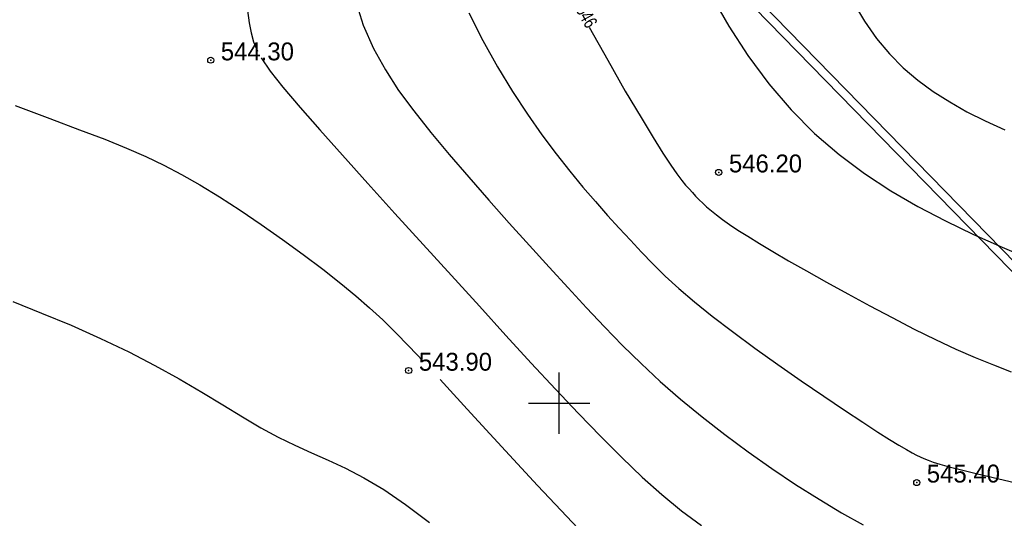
# Model space of a CAD drawing. Extents: x 0 to 370488, y 0 to 4202825.
# Tile 10 of 256: x 360174 to 360222, y 4200444 to 4200469. Entities that reach past the tile are written whole.
import ezdxf

# ---------------------------------------------------------------- set-up
doc = ezdxf.new("R2010")
doc.units = 0
doc.header["$LTSCALE"] = 0.5
doc.header["$MEASUREMENT"] = 0
doc.header["$PDMODE"] = 32
doc.header["$PDSIZE"] = 0.3
doc.linetypes.add('CONTI', pattern=[0])
for name, color, linetype in [('(004) Точки рельефа', 7, 'Continuous'), ('(040) Ограда', 7, 'Continuous'), ('GORIZDEFAULT', 32, 'CONTI'), ('PI_TTDEFAULT', 5, 'CONTI'), ('SETKR', 2, 'CONTI')]:
    doc.layers.add(name, color=color, linetype=linetype)
doc.layers.add('(032) Горизонтали утолщенные', color=32, linetype='Continuous', lineweight=30)
doc.styles.add('D-431', font='txt')
doc.styles.add('SHRFT', font='TXT', dxfattribs={"width": 0.875})
doc.styles.get("Standard").update_dxf_attribs({"font": 'isocpeur.ttf'})
doc.linetypes.add('ОГРАДА_ГЛИН', pattern='A,4,["|",Standard,S=0.8,R=0,X=0,Y=-0.8],0.5,["|",Standard,S=0.8,R=0,X=0,Y=-0.8],3.5', length=8)

# ---------------------------------------------------------------- blocks, each defined once
blk = doc.blocks.new('BL_333')
at = {"color": 0}
for p, q in [((0, -1.5), (0, 1.5)), ((-1.5, 0), (1.5, 0))]:
    blk.add_line(p, q, dxfattribs=at)

msp = doc.modelspace()

# ---------------------------------------------------------------- linework, layer by layer
at = {"layer": '(032) Горизонтали утолщенные', "color": 32}
for points in [[(360201.46, 4200468.39, 546), (360202.37, 4200466.78, 546), (360203.23, 4200465.27, 546), (360204, 4200463.97, 546)], [(360173.38, 4200464.57, 544), (360175.07, 4200463.93, 544), (360176.52, 4200463.38, 544), (360177.76, 4200462.91, 544), (360178.82, 4200462.48, 544), (360179.77, 4200462.07, 544), (360180.65, 4200461.65, 544), (360181.52, 4200461.19, 544), (360182.41, 4200460.68, 544), (360183.37, 4200460.09, 544), (360184.38, 4200459.44, 544), (360185.42, 4200458.74, 544), (360186.46, 4200458.01, 544), (360187.47, 4200457.27, 544), (360188.43, 4200456.55, 544), (360189.31, 4200455.86, 544), (360190.05, 4200455.25, 544), (360190.72, 4200454.67, 544), (360191.36, 4200454.08, 544), (360191.99, 4200453.46, 544), (360192.64, 4200452.79, 544), (360193.35, 4200452.04, 544)], [(360204, 4200463.97, 546), (360204.59, 4200462.99, 546), (360205.07, 4200462.23, 546), (360205.45, 4200461.65, 546), (360205.75, 4200461.22, 546), (360205.99, 4200460.9, 546), (360206.18, 4200460.67, 546), (360206.35, 4200460.48, 546), (360206.52, 4200460.3, 546), (360206.67, 4200460.13, 546), (360206.84, 4200459.95, 546), (360207.02, 4200459.78, 546), (360207.21, 4200459.6, 546), (360207.44, 4200459.41, 546), (360207.69, 4200459.21, 546), (360207.99, 4200458.99, 546), (360208.33, 4200458.74, 546), (360208.74, 4200458.47, 546), (360209.22, 4200458.17, 546), (360209.79, 4200457.82, 546), (360210.45, 4200457.42, 546), (360211.22, 4200456.97, 546), (360212.1, 4200456.47, 546), (360213.07, 4200455.92, 546), (360214.11, 4200455.35, 546), (360215.19, 4200454.76, 546), (360216.29, 4200454.19, 546), (360217.37, 4200453.63, 546), (360218.41, 4200453.12, 546), (360219.4, 4200452.65, 546), (360220.34, 4200452.24, 546), (360221.24, 4200451.87, 546), (360222.11, 4200451.53, 546)], [(360194.17, 4200451.16, 544), (360194.33, 4200450.98, 544), (360194.5, 4200450.8, 544), (360195.5, 4200449.71, 544), (360196.6, 4200448.51, 544), (360197.76, 4200447.25, 544), (360198.94, 4200445.98, 544), (360200.1, 4200444.75, 544), (360201.19, 4200443.6, 544)]]:
    msp.add_polyline3d(points, dxfattribs=at)
at = {"layer": '(040) Ограда', "linetype": 'ОГРАДА_ГЛИН', "flags": 128}
msp.add_lwpolyline([(360140.403, 4200540.738), (360188.33, 4200491.65), (360223.715, 4200455.409), (360264.851, 4200409.871)], dxfattribs=at)
at = {"layer": '(040) Ограда', "flags": 128}
msp.add_lwpolyline([(360140.116, 4200540.458), (360188.044, 4200491.371), (360223.423, 4200455.135), (360264.554, 4200409.603)], dxfattribs=at)
at = {"layer": 'GORIZDEFAULT', "color": 32}
for points in [[(360189.99, 4200469.81, 545), (360190.41, 4200468.5, 545), (360190.91, 4200467.35, 545), (360191.49, 4200466.3, 545), (360192.14, 4200465.3, 545), (360192.88, 4200464.3, 545), (360193.71, 4200463.25, 545), (360194.62, 4200462.16, 545), (360195.57, 4200461.05, 545), (360196.55, 4200459.93, 545), (360197.55, 4200458.81, 545), (360198.54, 4200457.71, 545), (360199.51, 4200456.65, 545), (360200.43, 4200455.64, 545), (360201.33, 4200454.67, 545), (360202.21, 4200453.74, 545), (360203.09, 4200452.83, 545), (360204, 4200451.94, 545), (360204.94, 4200451.07, 545), (360205.93, 4200450.2, 545), (360206.99, 4200449.33, 545), (360208.1, 4200448.47, 545), (360209.24, 4200447.62, 545), (360210.4, 4200446.81, 545), (360211.56, 4200446.03, 545), (360212.71, 4200445.31, 545), (360213.81, 4200444.64, 545), (360214.87, 4200444.05, 545)], [(360207.45, 4200469.92, 546.5), (360208.29, 4200468.45, 546.5), (360209.23, 4200467.01, 546.5), (360210.25, 4200465.63, 546.5), (360211.34, 4200464.35, 546.5), (360212.49, 4200463.2, 546.5), (360213.69, 4200462.16, 546.5), (360214.94, 4200461.23, 546.5), (360216.22, 4200460.39, 546.5), (360217.54, 4200459.63, 546.5), (360218.9, 4200458.92, 546.5), (360220.27, 4200458.26, 546.5), (360221.66, 4200457.64, 546.5), (360223.04, 4200457.05, 546.5)], [(360184.75, 4200469.21, 544.5), (360184.83, 4200468.61, 544.5), (360184.92, 4200468.12, 544.5), (360185.04, 4200467.67, 544.5), (360185.23, 4200467.22, 544.5)], [(360214.39, 4200469.59, 547), (360214.93, 4200468.68, 547), (360215.52, 4200467.84, 547), (360216.16, 4200467.09, 547), (360216.83, 4200466.41, 547), (360217.55, 4200465.8, 547), (360218.3, 4200465.25, 547), (360219.1, 4200464.74, 547), (360219.94, 4200464.26, 547), (360220.84, 4200463.81, 547), (360221.8, 4200463.38, 547)], [(360214.39, 4200469.59, 547), (360214.93, 4200468.68, 547), (360215.52, 4200467.84, 547), (360216.16, 4200467.09, 547), (360216.83, 4200466.41, 547), (360217.55, 4200465.8, 547), (360218.3, 4200465.25, 547), (360219.1, 4200464.74, 547), (360219.94, 4200464.26, 547), (360220.84, 4200463.81, 547), (360221.8, 4200463.38, 547)], [(360214.39, 4200469.59, 547), (360214.93, 4200468.68, 547), (360215.52, 4200467.84, 547), (360216.16, 4200467.09, 547), (360216.83, 4200466.41, 547), (360217.55, 4200465.8, 547), (360218.3, 4200465.25, 547), (360219.1, 4200464.74, 547), (360219.94, 4200464.26, 547), (360220.84, 4200463.81, 547), (360221.8, 4200463.38, 547)], [(360195.58, 4200469.09, 545.5), (360196.26, 4200467.74, 545.5), (360196.98, 4200466.45, 545.5), (360197.71, 4200465.25, 545.5), (360198.44, 4200464.14, 545.5), (360199.15, 4200463.12, 545.5), (360199.84, 4200462.2, 545.5), (360200.51, 4200461.35, 545.5), (360201.15, 4200460.57, 545.5), (360201.77, 4200459.86, 545.5), (360202.36, 4200459.19, 545.5), (360202.93, 4200458.57, 545.5), (360203.48, 4200457.97, 545.5), (360204.02, 4200457.39, 545.5), (360204.58, 4200456.81, 545.5), (360205.18, 4200456.22, 545.5), (360205.85, 4200455.61, 545.5), (360206.61, 4200454.96, 545.5), (360207.48, 4200454.26, 545.5), (360208.47, 4200453.5, 545.5), (360209.56, 4200452.7, 545.5), (360210.7, 4200451.89, 545.5), (360211.84, 4200451.09, 545.5), (360212.94, 4200450.34, 545.5), (360213.96, 4200449.66, 545.5), (360214.85, 4200449.07, 545.5), (360215.58, 4200448.59, 545.5), (360216.16, 4200448.22, 545.5), (360216.62, 4200447.94, 545.5), (360216.98, 4200447.73, 545.5), (360217.26, 4200447.58, 545.5), (360217.48, 4200447.46, 545.5), (360217.66, 4200447.37, 545.5), (360217.84, 4200447.29, 545.5), (360218.04, 4200447.21, 545.5), (360218.29, 4200447.12, 545.5), (360218.62, 4200447.02, 545.5), (360219.08, 4200446.89, 545.5), (360219.68, 4200446.74, 545.5), (360220.46, 4200446.54, 545.5), (360221.44, 4200446.31, 545.5), (360222.61, 4200446.04, 545.5)], [(360185.42, 4200466.89, 544.5), (360185.85, 4200466.25, 544.5), (360186.48, 4200465.46, 544.5), (360187.33, 4200464.46, 544.5), (360188.28, 4200463.38, 544.5), (360189.39, 4200462.13, 544.5), (360190.63, 4200460.75, 544.5), (360191.96, 4200459.28, 544.5), (360193.34, 4200457.76, 544.5), (360194.72, 4200456.24, 544.5), (360196.09, 4200454.74, 544.5), (360197.39, 4200453.31, 544.5), (360198.63, 4200451.96, 544.5), (360199.81, 4200450.68, 544.5), (360200.94, 4200449.49, 544.5), (360202.03, 4200448.37, 544.5), (360203.06, 4200447.34, 544.5), (360204.06, 4200446.39, 544.5), (360205.02, 4200445.53, 544.5), (360205.98, 4200444.74, 544.5), (360206.95, 4200444.01, 544.5)], [(360173.26, 4200454.97, 543.5), (360174.67, 4200454.41, 543.5), (360176.12, 4200453.81, 543.5), (360177.56, 4200453.17, 543.5), (360178.94, 4200452.52, 543.5), (360180.22, 4200451.85, 543.5), (360181.41, 4200451.19, 543.5), (360182.51, 4200450.54, 543.5), (360183.54, 4200449.92, 543.5), (360184.5, 4200449.33, 543.5), (360185.4, 4200448.8, 543.5), (360186.25, 4200448.34, 543.5), (360187.07, 4200447.94, 543.5), (360187.88, 4200447.58, 543.5), (360188.7, 4200447.22, 543.5), (360189.54, 4200446.82, 543.5), (360190.44, 4200446.35, 543.5), (360191.41, 4200445.78, 543.5), (360192.48, 4200445.05, 543.5), (360193.65, 4200444.16, 543.5)]]:
    msp.add_polyline3d(points, dxfattribs=at)
at = {"layer": 'PI_TTDEFAULT', "color": 5}
for p in [(360182.95, 4200466.78, 544.3), (360207.8, 4200461.29, 546.2), (360192.63, 4200451.6, 543.9), (360217.49, 4200446.12, 545.4)]:
    msp.add_point(p, dxfattribs=at)

# ---------------------------------------------------------------- block references
at = {"layer": 'SETKR', "color": 92}
msp.add_blockref('BL_333', (360200, 4200450), dxfattribs=at)

# ---------------------------------------------------------------- texts
at = {"layer": '(004) Точки рельефа', "style": 'D-431'}
for s, p in [('544.30', (360183.44, 4200466.77)), ('546.20', (360208.3, 4200461.29)), ('543.90', (360193.13, 4200451.59)), ('545.40', (360217.98, 4200446.12))]:
    msp.add_text(s, height=0.875, dxfattribs=at).set_placement(p)
at = {"layer": '(032) Горизонтали утолщенные', "color": 32, "style": 'SHRFT', "width": 0.75}
msp.add_text('546', height=0.6562, rotation=299.0648, dxfattribs=at).set_placement((360200.793, 4200469.246, 546))

doc.saveas('drawing.dxf')
